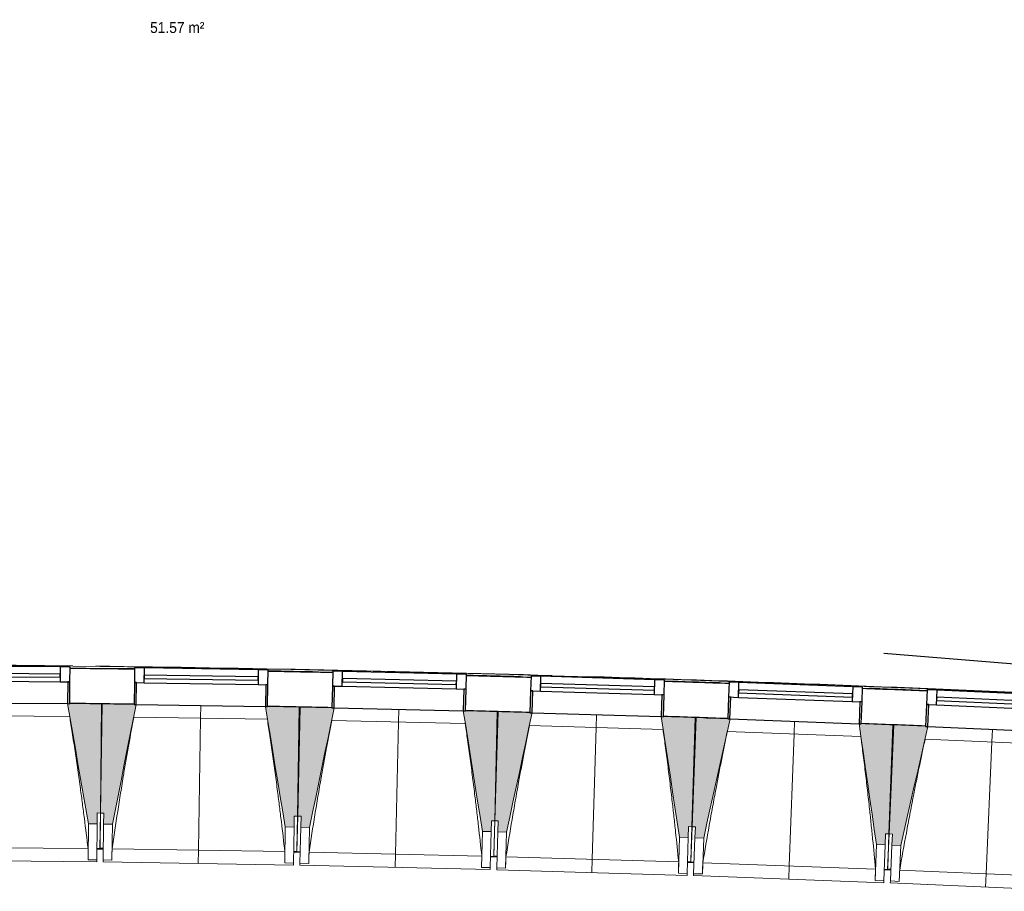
# Model space of a CAD drawing. Header units: millimetres. Extents: x -2845 to 74565, y -36590 to 13748.
# Tile 7 of 37: x 33214 to 37712, y -21391 to -17410. Entities that reach past the tile are written whole.
import ezdxf

# ---------------------------------------------------------------- set-up
doc = ezdxf.new("R2010")
doc.units = ezdxf.units.MM
for name, color, linetype, lineweight in [('A-DETL-GENF', 7, 'Continuous', 18), ('A-DOOR', 7, 'Continuous', 25), ('A-FLOR', 7, 'Continuous', 25), ('A-FLOR-HRAL', 7, 'Continuous', 18), ('A-GENM', 7, 'Continuous', 18), ('A-GLAZ', 7, 'Continuous', 25), ('ESPACE', 7, 'Continuous', 30), ('I-WALL', 7, 'Continuous', 25), ('Q-SPCQ', 7, 'Continuous', 18), ('S-BEAM', 7, 'Continuous', 18)]:
    doc.layers.add(name, color=color, linetype=linetype, lineweight=lineweight)
doc.styles.add('Arial_3', font='arial.ttf', dxfattribs={"width": 0.9, "height": 50})

# ---------------------------------------------------------------- blocks, each defined once
blk = doc.blocks.new('20_MUR PREFA_01 - MODULE_01 B-3165811-2021_015_1111_DCE_1_50_N0 FINI_CFO_CDC')
at = {"layer": 'A-GENM'}
for p, q in [((0, 722.1), (0, 661.4)), ((0, 661.4), (0, 58.5)), ((0, 0.7), (0, 58.5))]:
    blk.add_line(p, q, dxfattribs=at)
blk = doc.blocks.new('B02_DC_STR_rvt-1-2021_015_1111_DCE_1_50_N0 FINI_CFO_CDC')
at = {"layer": 'S-BEAM', "lineweight": 5, "true_color": 0x787878}
for points in [[(-19601.4, -21083.1), (-19600.9, -21033.1), (-19585.9, -21033.3), (-19581.3, -20534.5), (-19726.2, -20533.2), (-19726.2, -20533.9), (-19736.2, -20533.9), (-19641.4, -21082.8), (-19639.6, -21082.8)], [(-19531.6, -21084.2), (-19422.9, -20537.7), (-19432.8, -20537.6), (-19432.8, -20536.9), (-19577.7, -20534.6), (-19585.7, -21033.3), (-19570.7, -21033.5), (-19571.5, -21083.5), (-19540.8, -21084)], [(-18701.7, -21097.5), (-18700.9, -21047.5), (-18685.9, -21047.8), (-18677.8, -20549.1), (-18822.7, -20546.7), (-18822.7, -20547.4), (-18832.7, -20547.4), (-18741.7, -21096.9)], [(-18631, -21099.1), (-18518.5, -20553.4), (-18528.4, -20553.2), (-18528.4, -20552.5), (-18673.3, -20549.2), (-18684.8, -21047.8), (-18669.8, -21048.2), (-18670.9, -21098.2), (-18652, -21098.6)], [(-17801.2, -21118.2), (-17800, -21068.2), (-17785, -21068.6), (-17773.5, -20569.9), (-17918.4, -20566.6), (-17918.4, -20567.3), (-17928.3, -20567.3), (-17841.2, -21117.3), (-17826.8, -21117.6)], [(-17730.5, -21120.2), (-17614.2, -20575.4), (-17624.2, -20575.1), (-17624.2, -20574.4), (-17769, -20570.1), (-17784, -21068.6), (-17769, -21069.1), (-17770.5, -21119), (-17763.2, -21119.3)], [(-16900.9, -21145.1), (-16899.4, -21095.2), (-16884.4, -21095.6), (-16869.4, -20597), (-17014.2, -20592.7), (-17014.3, -20593.4), (-17024.2, -20593.4), (-16940.8, -21143.9)], [(-16830.2, -21147.7), (-16710.1, -20603.6), (-16720.1, -20603.2), (-16720.1, -20602.6), (-16864.9, -20597.2), (-16883.3, -21095.7), (-16868.3, -21096.2), (-16870.1, -21146.2), (-16868.3, -21146.2)], [(-16000.7, -21178.3), (-15998.9, -21128.3), (-15983.9, -21128.9), (-15965.5, -20630.4), (-16110.3, -20625.1), (-16110.4, -20625.8), (-16120.2, -20625.8), (-16040.7, -21176.8)], [(-15930.1, -21181.3), (-15806.3, -20638.1), (-15816.2, -20637.7), (-15816.2, -20637), (-15961, -20630.6), (-15982.8, -21128.9), (-15967.8, -21129.6), (-15970, -21179.6), (-15967.8, -21179.6)]]:
    blk.add_hatch(color=8, dxfattribs=at).paths.add_polyline_path(points)
at = {"layer": 'A-FLOR'}
for p, q in [((-19573.4, -21196.9), (-19602.4, -21196.5)), ((-19602.4, -21196.5), (-19573.4, -21196.9)), ((-19573.4, -21195.6), (-19588.4, -21195.4)), ((-18688.5, -21209.9), (-18703.5, -21209.6)), ((-18673.6, -21211.5), (-18703.5, -21210.9)), ((-18703.5, -21210.9), (-18673.6, -21211.5)), ((-17803.8, -21231.6), (-17773.9, -21232.3)), ((-17773.8, -21231.1), (-17788.8, -21230.6)), ((-16889.3, -21257.6), (-16904.2, -21257.2)), ((-16874.3, -21259.4), (-16904.2, -21258.4)), ((-16904.2, -21258.4), (-16874.3, -21259.4)), ((-15975, -21292.7), (-16004.9, -21291.5)), ((-16004.9, -21291.5), (-15975, -21292.7)), ((-15974.9, -21291.5), (-15989.9, -21290.9))]:
    blk.add_line(p, q, dxfattribs=at)
at = {"layer": 'S-BEAM'}
for p, q in [((-19581.3, -20534.5), (-19726.3, -20533.2)), ((-19585.9, -21033.3), (-19581.3, -20534.5)), ((-19577.7, -20534.6), (-19585.7, -21033.3)), ((-19432.8, -20536.9), (-19577.7, -20534.6)), ((-18677.8, -20549.1), (-18822.8, -20546.7)), ((-18685.9, -21047.8), (-18677.8, -20549.1)), ((-18673.3, -20549.2), (-18684.8, -21047.8)), ((-18528.4, -20552.5), (-18673.3, -20549.2)), ((-19726.6, -20591.7), (-20337.1, -20586)), ((-18823.5, -20605.2), (-19433.9, -20595.4)), ((-17773.5, -20569.9), (-17918.5, -20566.6)), ((-17785, -21068.6), (-17773.5, -20569.9)), ((-17769, -20570.1), (-17784, -21068.6)), ((-17624.2, -20574.4), (-17769, -20570.1)), ((-16869.4, -20597), (-17014.3, -20592.7)), ((-16884.4, -21095.6), (-16869.4, -20597)), ((-16864.9, -20597.2), (-16883.3, -21095.7)), ((-16720.1, -20602.6), (-16864.9, -20597.2)), ((-17919.6, -20625), (-18529.9, -20611)), ((-17015.8, -20651.2), (-17626.1, -20632.8)), ((-15965.5, -20630.4), (-16110.4, -20625.1)), ((-15983.9, -21128.9), (-15965.5, -20630.4)), ((-15961, -20630.6), (-15982.8, -21128.9)), ((-15816.2, -20637), (-15961, -20630.6)), ((-16112.3, -20683.5), (-16722.4, -20661)), ((-15209, -20722.2), (-15818.9, -20695.4)), ((-19601.4, -21083.1), (-19600.9, -21033.1)), ((-19600.9, -21033.1), (-19585.9, -21033.3)), ((-19588.4, -21195.4), (-19585.7, -21033.3)), ((-19585.9, -21033.3), (-19587.4, -21195.4)), ((-19585.7, -21033.3), (-19570.7, -21033.5)), ((-19570.7, -21033.5), (-19571.5, -21083.5)), ((-18701.7, -21097.5), (-18700.9, -21047.5)), ((-18700.9, -21047.5), (-18685.9, -21047.8)), ((-18688.5, -21209.9), (-18684.8, -21047.8)), ((-18685.9, -21047.8), (-18688.3, -21202.1)), ((-18684.8, -21047.8), (-18669.8, -21048.2)), ((-18669.8, -21048.2), (-18670.9, -21098.2)), ((-19641.4, -21082.8), (-19642.9, -21247)), ((-19641.4, -21082.8), (-19601.4, -21083.1)), ((-19601.4, -21083.1), (-19602.9, -21247.3)), ((-19574.2, -21247.7), (-19571.5, -21083.5)), ((-19571.5, -21083.5), (-19531.6, -21084.2)), ((-19534.2, -21248.3), (-19531.6, -21084.2)), ((-17801.2, -21118.2), (-17800, -21068.2)), ((-17800, -21068.2), (-17785, -21068.6)), ((-17788.8, -21230.6), (-17784, -21068.6)), ((-17785, -21068.6), (-17788.6, -21223.1)), ((-17784, -21068.6), (-17769, -21069.1)), ((-17769, -21069.1), (-17770.5, -21119)), ((-16900.9, -21145.1), (-16899.4, -21095.2)), ((-16899.4, -21095.2), (-16884.4, -21095.6)), ((-16889.3, -21257.6), (-16883.3, -21095.7)), ((-16884.4, -21095.6), (-16889, -21250.2)), ((-16883.3, -21095.7), (-16868.3, -21096.2)), ((-16868.3, -21096.2), (-16870.1, -21146.2)), ((-18741.7, -21096.9), (-18744.3, -21261.1)), ((-18741.7, -21096.9), (-18701.7, -21097.5)), ((-18701.7, -21097.5), (-18704.3, -21261.7)), ((-18674.7, -21262.3), (-18670.9, -21098.2)), ((-18670.9, -21098.2), (-18631, -21099.1)), ((-18634.7, -21263.2), (-18631, -21099.1)), ((-17841.2, -21117.3), (-17844.9, -21281.5)), ((-17841.2, -21117.3), (-17801.2, -21118.2)), ((-17801.2, -21118.2), (-17805, -21282.4)), ((-17775.4, -21283.2), (-17770.5, -21119)), ((-17770.5, -21119), (-17730.5, -21120.2)), ((-17735.4, -21284.4), (-17730.5, -21120.2)), ((-16000.7, -21178.3), (-15998.9, -21128.3)), ((-15998.9, -21128.3), (-15983.9, -21128.9)), ((-15989.9, -21290.9), (-15982.8, -21128.9)), ((-15983.9, -21128.9), (-15989.6, -21283.7)), ((-15982.8, -21128.9), (-15967.8, -21129.6)), ((-15967.8, -21129.6), (-15970, -21179.6)), ((-16940.8, -21143.9), (-16945.8, -21308.1)), ((-16940.8, -21143.9), (-16900.9, -21145.1)), ((-16900.9, -21145.1), (-16905.8, -21309.3)), ((-16876.2, -21310.3), (-16870.1, -21146.2)), ((-16870.1, -21146.2), (-16830.2, -21147.7)), ((-16836.2, -21311.7), (-16830.2, -21147.7)), ((-16040.7, -21176.8), (-16046.8, -21340.9)), ((-16040.7, -21176.8), (-16000.7, -21178.3)), ((-16000.7, -21178.3), (-16006.8, -21342.4)), ((-15977.2, -21343.6), (-15970, -21179.6)), ((-15970, -21179.6), (-15930.1, -21181.3)), ((-15937.3, -21345.4), (-15930.1, -21181.3)), ((-20432.1, -21188.1), (-19642.7, -21195.4)), ((-19602.4, -21197.3), (-19587.4, -21197.5)), ((-19588.4, -21197.5), (-19588.4, -21196.8)), ((-19588.4, -21197.5), (-19573.4, -21197.7)), ((-19587.4, -21196.8), (-19587.4, -21197.5)), ((-19533.1, -21196.8), (-18743.7, -21209.5)), ((-18703.5, -21211.7), (-18688.6, -21212)), ((-18688.6, -21212), (-18688.6, -21211.2)), ((-18688.6, -21212), (-18673.6, -21212.3)), ((-18633.3, -21211.7), (-17844, -21229.9)), ((-20472.9, -21248.4), (-19603, -21256.4)), ((-19642.9, -21247), (-19642.9, -21246.7)), ((-19602.9, -21247.3), (-19642.9, -21247)), ((-19602.9, -21247.3), (-19603, -21256.4)), ((-19574.3, -21256.7), (-19574.2, -21247.7)), ((-19574.3, -21256.7), (-18704.5, -21270.8)), ((-19534.2, -21248.3), (-19574.2, -21247.7)), ((-19534.2, -21248.1), (-19534.2, -21248.3)), ((-18744.3, -21261.1), (-18744.3, -21260.8)), ((-18704.3, -21261.7), (-18744.3, -21261.1)), ((-18704.3, -21261.7), (-18704.5, -21270.8)), ((-18674.9, -21271.4), (-18674.7, -21262.3)), ((-18674.9, -21271.4), (-17805.2, -21291.4)), ((-18634.7, -21263.2), (-18674.7, -21262.3)), ((-18634.7, -21263), (-18634.7, -21263.2)), ((-17803.8, -21232.4), (-17788.9, -21232.7)), ((-17788.9, -21232.8), (-17788.9, -21232)), ((-17788.9, -21232.8), (-17773.9, -21233.2)), ((-17733.6, -21232.8), (-16944.4, -21256.5)), ((-16904.3, -21259.3), (-16889.3, -21259.7)), ((-16889.3, -21259.8), (-16889.3, -21258.9)), ((-16889.3, -21259.8), (-16874.4, -21260.3)), ((-16834.1, -21260.2), (-16045.1, -21289.4)), ((-17844.9, -21281.5), (-17845, -21281.2)), ((-17805, -21282.4), (-17844.9, -21281.5)), ((-17805, -21282.4), (-17805.2, -21291.4)), ((-17775.7, -21292.2), (-17775.4, -21283.2)), ((-17775.7, -21292.2), (-16906, -21318.3)), ((-17735.4, -21284.4), (-17775.4, -21283.2)), ((-17735.4, -21284.1), (-17735.4, -21284.4)), ((-16945.8, -21308.1), (-16945.8, -21307.8)), ((-16905.8, -21309.3), (-16945.8, -21308.1)), ((-16905.8, -21309.3), (-16906, -21318.3)), ((-16876.5, -21319.3), (-16876.2, -21310.3)), ((-16876.5, -21319.3), (-16007.1, -21351.4)), ((-16836.2, -21311.7), (-16876.2, -21310.3)), ((-16836.2, -21311.5), (-16836.2, -21311.7)), ((-16005, -21292.4), (-15990, -21293)), ((-15990, -21293), (-15990, -21292.1)), ((-15990, -21293), (-15975, -21293.6)), ((-15934.8, -21293.8), (-15146, -21328.5)), ((-16046.8, -21340.9), (-16046.8, -21340.7)), ((-16006.8, -21342.4), (-16046.8, -21340.9)), ((-16006.8, -21342.4), (-16007.1, -21351.4)), ((-15977.6, -21352.6), (-15977.2, -21343.6)), ((-15977.6, -21352.6), (-15108.5, -21390.8)), ((-15937.3, -21345.4), (-15977.2, -21343.6)), ((-15937.2, -21345.1), (-15937.3, -21345.4))]:
    blk.add_line(p, q, dxfattribs=at)
at = {"layer": 'S-BEAM', "flags": 128}
for points in [[(-19736.3, -20533.1), (-19724.5, -20601.8), (-19712.6, -20670.5), (-19700.7, -20739.2), (-19688.9, -20807.9), (-19677, -20876.6), (-19665.1, -20945.3), (-19653.3, -21014.1), (-19641.4, -21082.8)], [(-19531.6, -21084.2), (-19517.9, -21015.8), (-19504.3, -20947.4), (-19490.7, -20879), (-19477.1, -20810.6), (-19463.5, -20742.2), (-19449.9, -20673.8), (-19436.3, -20605.4), (-19422.7, -20537.1)], [(-18832.8, -20546.6), (-18821.4, -20615.4), (-18810, -20684.1), (-18798.6, -20752.9), (-18787.2, -20821.7), (-18775.8, -20890.5), (-18764.4, -20959.3), (-18753, -21028.1), (-18741.7, -21096.9)], [(-18631, -21099.1), (-18616.9, -21030.8), (-18602.8, -20962.5), (-18588.7, -20894.2), (-18574.6, -20825.9), (-18560.6, -20757.6), (-18546.5, -20689.3), (-18532.4, -20621), (-18518.3, -20552.7)], [(-17928.5, -20566.3), (-17917.6, -20635.2), (-17906.7, -20704.1), (-17895.7, -20772.9), (-17884.8, -20841.8), (-17873.9, -20910.7), (-17863, -20979.6), (-17852.1, -21048.4), (-17841.2, -21117.3)], [(-17730.5, -21120.2), (-17715.9, -21052.1), (-17701.4, -20983.9), (-17686.8, -20915.7), (-17672.3, -20847.5), (-17657.7, -20779.3), (-17643.2, -20711.1), (-17628.6, -20642.9), (-17614.1, -20574.7)], [(-17024.3, -20592.4), (-17013.9, -20661.3), (-17003.5, -20730.3)], [(-16830.2, -21147.7), (-16815.1, -21079.6), (-16800.1, -21011.5), (-16785.1, -20943.4), (-16770.1, -20875.3), (-16755.1, -20807.2), (-16740, -20739.1), (-16725, -20671), (-16710, -20602.9)], [(-16120.4, -20624.7), (-16110.4, -20693.7), (-16100.5, -20762.7), (-16090.5, -20831.7), (-16080.5, -20900.8), (-16070.6, -20969.8), (-16060.6, -21038.8), (-16050.7, -21107.8), (-16040.7, -21176.8)], [(-15930.1, -21181.3), (-15914.6, -21113.3), (-15899.1, -21045.3), (-15883.6, -20977.3), (-15868.1, -20909.4), (-15852.6, -20841.4), (-15837.1, -20773.4), (-15821.6, -20705.4), (-15806.1, -20637.4)], [(-17003.4, -20730.5), (-16993, -20799.2), (-16982.6, -20868.2), (-16972.1, -20937.1), (-16961.7, -21006), (-16951.3, -21075), (-16940.8, -21143.9)], [(-19642.9, -21246.7), (-19642.9, -21236.5), (-19642.8, -21226.2), (-19642.8, -21215.9), (-19642.7, -21205.7), (-19642.7, -21195.4)], [(-19533.1, -21196.8), (-19533.3, -21207), (-19533.5, -21217.3), (-19533.7, -21227.6), (-19534, -21237.8), (-19534.2, -21248.1)], [(-18744.3, -21260.8), (-18744.2, -21250.6), (-18744.1, -21240.3), (-18744, -21230), (-18743.8, -21219.8), (-18743.7, -21209.5)], [(-18633.3, -21211.7), (-18633.6, -21221.9), (-18633.9, -21232.2), (-18634.1, -21242.5), (-18634.4, -21252.7), (-18634.7, -21263)], [(-17845, -21281.2), (-17844.8, -21270.9), (-17844.6, -21260.7), (-17844.4, -21250.4), (-17844.2, -21240.2), (-17844, -21229.9)], [(-17733.6, -21232.8), (-17734, -21243.1), (-17734.3, -21253.3), (-17734.7, -21263.6), (-17735, -21273.9), (-17735.4, -21284.1)], [(-16945.8, -21307.8), (-16945.5, -21297.6), (-16945.2, -21287.3), (-16945, -21277), (-16944.7, -21266.8), (-16944.4, -21256.5)], [(-16834.1, -21260.2), (-16834.5, -21270.5), (-16834.9, -21280.7), (-16835.4, -21291), (-16835.8, -21301.2), (-16836.2, -21311.5)], [(-16046.8, -21340.7), (-16046.5, -21330.4), (-16046.1, -21320.1), (-16045.8, -21309.9), (-16045.4, -21299.6), (-16045.1, -21289.4)], [(-15934.8, -21293.8), (-15935.3, -21304.1), (-15935.8, -21314.3), (-15936.2, -21324.6), (-15936.7, -21334.8), (-15937.2, -21345.1)]]:
    blk.add_lwpolyline(points, dxfattribs=at)
at = {"layer": 'S-BEAM'}
for points, knots in [([(-19642.7, -21195.4), (-19648.1, -21149.8), (-19656.6, -21081.4), (-19668.5, -20990.2), (-19678.4, -20916.1), (-19689.5, -20836.4), (-19702, -20751), (-19714.4, -20669.4), (-19722.8, -20616.3), (-19726.7, -20591.7)], [0, 0, 0, 0, 0.2222222, 0.3333333, 0.4444444, 0.5833333, 0.7222222, 0.8611111, 0.9816328, 0.9816328, 0.9816328, 0.9816328]), ([(-19433.8, -20595.3), (-19441.6, -20636.9), (-19453.3, -20701.1), (-19468.5, -20788.1), (-19481, -20861.8), (-19494, -20941.2), (-19512, -21054.8), (-19524.8, -21139.9), (-19533.1, -21196.8)], [0.0183454, 0.0183454, 0.0183454, 0.0183454, 0.2222222, 0.3333333, 0.4444444, 0.5833333, 0.7222222, 1, 1, 1, 1]), ([(-18743.7, -21209.5), (-18748.9, -21163.8), (-18756.9, -21095.4), (-18768.1, -21004.2), (-18777.5, -20930), (-18788.1, -20850.2), (-18799.9, -20764.8), (-18811.8, -20683), (-18819.8, -20629.9), (-18823.6, -20605.2)], [0, 0, 0, 0, 0.2222222, 0.3333333, 0.4444444, 0.5833333, 0.7222222, 0.8611111, 0.9816328, 0.9816328, 0.9816328, 0.9816328]), ([(-18529.8, -20611), (-18537.9, -20652.4), (-18550, -20716.6), (-18565.8, -20803.5), (-18578.8, -20877.1), (-18592.4, -20956.4), (-18611.2, -21069.8), (-18624.6, -21154.9), (-18633.3, -21211.7)], [0.0183454, 0.0183454, 0.0183454, 0.0183454, 0.2222222, 0.3333333, 0.4444444, 0.5833333, 0.7222222, 1, 1, 1, 1]), ([(-17844, -21229.9), (-17848.8, -21184.2), (-17856.4, -21115.7), (-17867, -21024.4), (-17875.9, -20950.1), (-17885.9, -20870.3), (-17897.1, -20784.8), (-17908.4, -20703), (-17916.1, -20649.7), (-17919.7, -20625)], [0, 0, 0, 0, 0.2222222, 0.3333333, 0.4444444, 0.5833333, 0.7222222, 0.8611111, 0.9816328, 0.9816328, 0.9816328, 0.9816328]), ([(-17625.9, -20632.8), (-17634.3, -20674.3), (-17646.9, -20738.3), (-17663.3, -20825.1), (-17676.8, -20898.6), (-17691, -20977.8), (-17710.5, -21091.1), (-17724.5, -21176.1), (-17733.6, -21232.8)], [0.0183454, 0.0183454, 0.0183454, 0.0183454, 0.2222222, 0.3333333, 0.4444444, 0.5833333, 0.7222222, 1, 1, 1, 1]), ([(-16944.4, -21256.5), (-16949, -21210.8), (-16956, -21142.2), (-16966, -21050.8), (-16974.4, -20976.6), (-16983.9, -20896.6), (-16994.5, -20811), (-17005.2, -20729.1), (-17012.5, -20675.9), (-17016, -20651.1)], [0, 0, 0, 0, 0.2222222, 0.3333333, 0.4444444, 0.5833333, 0.7222222, 0.8611111, 0.9816328, 0.9816328, 0.9816328, 0.9816328]), ([(-16722.3, -20661), (-16730.9, -20702.3), (-16743.9, -20766.3), (-16760.9, -20853), (-16775, -20926.4), (-16789.7, -21005.5), (-16810, -21118.7), (-16824.6, -21203.5), (-16834.1, -21260.2)], [0.0183454, 0.0183454, 0.0183454, 0.0183454, 0.2222222, 0.3333333, 0.4444444, 0.5833333, 0.7222222, 1, 1, 1, 1]), ([(-16045.1, -21289.4), (-16049.3, -21243.6), (-16055.9, -21175), (-16065.2, -21083.6), (-16073.1, -21009.2), (-16082, -20929.2), (-16092.1, -20843.5), (-16102.2, -20761.6), (-16109.1, -20708.3), (-16112.4, -20683.5)], [0, 0, 0, 0, 0.2222222, 0.3333333, 0.4444444, 0.5833333, 0.7222222, 0.8611111, 0.9816328, 0.9816328, 0.9816328, 0.9816328]), ([(-15818.8, -20695.4), (-15827.7, -20736.7), (-15841.2, -20800.5), (-15858.8, -20887.1), (-15873.3, -20960.4), (-15888.6, -21039.5), (-15909.7, -21152.5), (-15924.9, -21237.2), (-15934.8, -21293.8)], [0.0183454, 0.0183454, 0.0183454, 0.0183454, 0.2222222, 0.3333333, 0.4444444, 0.5833333, 0.7222222, 1, 1, 1, 1])]:
    blk.add_open_spline(points, degree=3, knots=knots, dxfattribs=at)
at = {"layer": 'S-BEAM', "color": 5, "lineweight": 25, "true_color": 0x0000ff}
for p, rotation in [((-19127.8, -20541.8), 179.0762357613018), ((-18223.4, -20559.5), 178.6789667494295), ((-17319.2, -20583.5), 178.2816977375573), ((-16415.2, -20613.8), 177.8844287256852), ((-15511.4, -20650.4), 177.4871597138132)]:
    blk.add_blockref('20_MUR PREFA_01 - MODULE_01 B-3165811-2021_015_1111_DCE_1_50_N0 FINI_CFO_CDC', p, dxfattribs=dict(at, rotation=rotation))
blk = doc.blocks.new('PRT_SIMPLE_HUI_58x68x48 - PRT_BOIS_1V_EI30_930x2040x40-552262-2021_015_1111_DCE_1_50_N0 FINI_CFO_CDC')
at = {"layer": 'A-DETL-GENF', "lineweight": 25}
h = blk.add_hatch(color=256, dxfattribs=at)
h.paths.add_polyline_path([(-483.8, -9.7), (-489.6, -8), (-508.5, -8), (-508.5, -11.5), (-502, -11.5), (-502.1, -10.2), (-505.2, -10.2), (-505.2, -9.3), (-488.4, -9.4), (-485.1, -10.6)])
h.paths.add_polyline_path([(-483.8, -9.7), (-485.1, -11.7), (-497.5, -13.2), (-500.5, -13.6), (-500.5, -14.5), (-495.9, -14.5), (-483.8, -12.8), (-483.8, -10.5)])
h = blk.add_hatch(color=256, dxfattribs=at)
h.paths.add_polyline_path([(413.8, -9.7), (413.8, -12.8), (426.2, -14.5), (430.5, -14.1), (430.4, -13.2), (425.1, -13.1), (415.1, -11.7), (414.4, -10.7)])
h.paths.add_polyline_path([(438.5, -8), (418.5, -8), (413.8, -9.7), (415.1, -10.6), (418.7, -9.3), (435.2, -9.3), (435.2, -10.2), (432, -10.5), (432, -11.5), (438.5, -11.5), (438.5, -9)])
at = {"layer": 'A-DETL-GENF'}
for p, q in [((-488.5, -8), (-508.5, -8)), ((-508.5, -8), (-508.5, -11.5)), ((-508.5, -11.5), (-502, -11.5)), ((-505.2, -10.2), (-505.2, -9.3)), ((-505.2, -9.3), (-488.7, -9.3)), ((-502, -10.2), (-505.2, -10.2)), ((-502, -11.5), (-502, -10.2)), ((-496.1, -13.2), (-500.5, -13.2)), ((-500.5, -13.2), (-500.5, -14.5)), ((-500.5, -14.5), (-496, -14.5)), ((-485.1, -11.7), (-496.1, -13.2)), ((-496, -14.5), (-483.8, -12.8)), ((-488.7, -9.3), (-485.1, -10.6)), ((-483.8, -9.7), (-488.5, -8)), ((-485.1, -10.6), (-485.1, -11.7)), ((-483.8, -12.8), (-483.8, -9.7)), ((418.5, -8), (413.8, -9.7)), ((413.8, -9.7), (413.8, -12.8)), ((413.8, -12.8), (426, -14.5)), ((415.1, -10.6), (418.7, -9.3)), ((415.1, -11.7), (415.1, -10.6)), ((426.1, -13.2), (415.1, -11.7)), ((438.5, -8), (418.5, -8)), ((418.7, -9.3), (435.2, -9.3)), ((426, -14.5), (430.5, -14.5)), ((430.5, -13.2), (426.1, -13.2)), ((430.5, -14.5), (430.5, -13.2)), ((435.2, -10.2), (432, -10.2)), ((432, -10.2), (432, -11.5)), ((432, -11.5), (438.5, -11.5)), ((435.2, -9.3), (435.2, -10.2)), ((438.5, -11.5), (438.5, -8))]:
    blk.add_line(p, q, dxfattribs=at)
at = {"layer": 'A-DOOR'}
for p, q in [((-427.1, 55), (-450.6, 55)), ((-450.6, 55), (-450.6, 54.5)), ((-450.6, 54.5), (-450.6, 50.4)), ((-427.1, 54.5), (-450.6, 54.5)), ((-450.6, 50.4), (-450.6, 43.3)), ((-427.1, 50.4), (-450.6, 50.4)), ((-319.6, 55), (-427.1, 55)), ((-427.1, 55), (-427.1, 54.5)), ((-427.1, 54.5), (-427.1, 55)), ((-427.1, 54.5), (-427.1, 50.4)), ((-319.6, 54.5), (-427.1, 54.5)), ((-427.1, 50.4), (-427.1, 54.5)), ((-427.1, 50.4), (-427.1, 43.3)), ((-319.6, 50.4), (-427.1, 50.4)), ((-427.1, 43.3), (-427.1, 50.4)), ((-319.6, 54.5), (-319.6, 55)), ((-319.6, 50.4), (-319.6, 54.5)), ((-319.6, 43.3), (-319.6, 50.4)), ((-450.6, 34), (-450.6, 43.3)), ((-450.6, 25.6), (-450.6, 34)), ((-427.1, 34), (-450.6, 34)), ((-450.6, 15.2), (-450.6, 25.6)), ((-427.1, 25.6), (-450.6, 25.6)), ((-450.6, 4.4), (-450.6, 15.2)), ((-427.1, 15.2), (-450.6, 15.2)), ((-450.6, -4), (-450.6, 4.4)), ((-450.6, 4.4), (-427.1, 4.4)), ((-427.1, 34), (-427.1, 43.3)), ((-427.1, 43.3), (-427.1, 34)), ((-427.1, 32.8), (-427.1, 34)), ((-319.6, 34), (-427.1, 34)), ((-427.1, 34), (-427.1, 25.6)), ((-427.1, 32.8), (-319.6, 32.8)), ((-427.1, 25.6), (-427.1, 15.2)), ((-427.1, 15.2), (-427.1, 4.4)), ((-427.1, 4.4), (-427.1, -4)), ((-319.6, 43.3), (-319.6, 34)), ((-319.6, 34), (-319.6, 32.8)), ((-499.5, -14.5), (-499.5, -54.5)), ((426, -14.5), (-496, -14.5)), ((-465.6, -5.5), (-465.6, -14.5)), ((-413.4, -5.5), (-465.6, -5.5)), ((-450.6, -4), (-450.6, -5)), ((-450.6, -5), (-427.1, -5)), ((-427.1, -5), (-427.1, -4)), ((-413.4, -14.5), (-413.4, -5.5)), ((430.5, -54.5), (430.5, -14.5)), ((-499.5, -54.5), (430.5, -54.5)), ((-465.6, -54.5), (-465.6, -63.5)), ((-465.6, -63.5), (-413.4, -63.5)), ((-427.1, -64), (-450.6, -64)), ((-450.6, -64), (-450.6, -65)), ((-450.6, -73.4), (-450.6, -65)), ((-450.6, -84.2), (-450.6, -73.4)), ((-427.1, -73.4), (-450.6, -73.4)), ((-450.6, -94.6), (-450.6, -84.2)), ((-450.6, -84.2), (-427.1, -84.2)), ((-427.1, -65), (-427.1, -64)), ((-427.1, -65), (-427.1, -73.4)), ((-427.1, -73.4), (-427.1, -84.2)), ((-427.1, -84.2), (-427.1, -94.6)), ((-413.4, -63.5), (-413.4, -54.5)), ((417, -54.5), (417, -977.5)), ((-450.6, -103), (-450.6, -94.6)), ((-450.6, -94.6), (-427.1, -94.6)), ((-450.6, -112.3), (-450.6, -103)), ((-450.6, -103), (-427.1, -103)), ((-450.6, -112.3), (-450.6, -119.4)), ((-450.6, -119.4), (-450.6, -123.5)), ((-450.6, -119.4), (-427.1, -119.4)), ((-450.6, -123.5), (-450.6, -124)), ((-450.6, -123.5), (-427.1, -123.5)), ((-450.6, -124), (-427.1, -124)), ((-427.1, -94.6), (-427.1, -103)), ((-427.1, -103), (-427.1, -101.8)), ((-319.6, -101.8), (-427.1, -101.8)), ((-427.1, -112.3), (-427.1, -103)), ((-427.1, -103), (-319.6, -103)), ((-427.1, -103), (-427.1, -112.3)), ((-427.1, -112.3), (-427.1, -119.4)), ((-427.1, -119.4), (-427.1, -112.3)), ((-427.1, -119.4), (-427.1, -123.5)), ((-427.1, -119.4), (-319.6, -119.4)), ((-427.1, -123.5), (-427.1, -119.4)), ((-427.1, -123.5), (-427.1, -124)), ((-427.1, -123.5), (-319.6, -123.5)), ((-427.1, -124), (-427.1, -123.5)), ((-427.1, -124), (-319.6, -124)), ((-319.6, -101.8), (-319.6, -103)), ((-319.6, -103), (-319.6, -112.3)), ((-319.6, -119.4), (-319.6, -112.3)), ((-319.6, -123.5), (-319.6, -119.4)), ((-319.6, -124), (-319.6, -123.5))]:
    blk.add_line(p, q, dxfattribs=at)
for radius, start, end in [(9.12, 160.3929, 180), (9.12, 180, 204.1792), (7.5, 360, 180), (7.5, 180, 360), (7.5, 180, 240), (7.5, 135, 165), (9.12, 111.9887, 120), (9.12, 240, 248.0113), (7.5, 91.7733, 120), (7.5, 60, 90), (7.5, 270, 0), (9.12, 60, 68.0113), (7.5, 0, 30), (9.12, 0, 24.1792)]:
    blk.add_arc((429, -65.5), radius, start, end, dxfattribs=at)
at = {"layer": 'Q-SPCQ'}
for p, q in [((430.5, -40.5), (430.5, -54.5)), ((430.5, -54.5), (403.5, -54.5))]:
    blk.add_line(p, q, dxfattribs=at)
blk = doc.blocks.new('XXX_VIDE FENETRE - 590-389517-2021_015_1111_DCE_1_50_N0 FINI_CFO_CDC')
at = {"layer": 'A-GLAZ'}
for p, q in [((-305.1, 0), (-305.1, -100)), ((-295.1, 0), (-305.1, 0)), ((295.1, 0), (-295.1, 0)), ((-295.1, -100), (-295.1, 0)), ((305.1, 0), (295.1, 0)), ((295.1, 0), (295.1, -100)), ((305.1, -100), (305.1, 0)), ((-305.1, -100), (-295.1, -100)), ((-260.1, -100), (-305.1, -100)), ((-305.1, -100), (-305.1, -167.5)), ((-260.1, -167.5), (-260.1, -100)), ((260.1, -100), (-260.1, -100)), ((260.1, -100), (260.1, -167.5)), ((305.1, -100), (260.1, -100)), ((295.1, -100), (305.1, -100)), ((305.1, -167.5), (305.1, -100)), ((-305.1, -167.5), (-260.1, -167.5)), ((-260.1, -167.5), (260.1, -167.5)), ((260.1, -167.5), (305.1, -167.5))]:
    blk.add_line(p, q, dxfattribs=at)
at = {"layer": 'A-GLAZ', "color": 173, "true_color": 0x5c63b1}
for p, q in [((260.1, -120), (-260.1, -120)), ((-260.1, -120), (-260.1, -135)), ((260.1, -135), (260.1, -120)), ((-260.1, -135), (260.1, -135))]:
    blk.add_line(p, q, dxfattribs=at)
blk = doc.blocks.new('Garde-corps - Garde-corps-505471-2021_015_1111_DCE_1_50_N0 FINI_CFO_CDC')
at = {"layer": 'A-FLOR-HRAL'}
for p, q in [((-19430.2, -20373.6), (-19589.1, -20371.5)), ((-19528.2, -20375.3), (-19538.4, -20375.2)), ((-18640.7, -20389.9), (-18648.3, -20389.7)), ((-17756.3, -20410.4), (-17767, -20410.1)), ((-16861.8, -20437.2), (-16867.8, -20437)), ((-15976.7, -20469.8), (-15983.2, -20469.6))]:
    blk.add_line(p, q, dxfattribs=at)
for radius, start, end in [(130446.8, 87.310169, 90.815427), (130448.6, 89.336655, 89.7902), (130448.6, 88.37491, 89.291333), (130439.7, 88.843215, 88.944631), (130439.7, 88.437759, 88.546818), (130448.6, 87.310907, 88.301428), (130439.7, 88.038301, 88.149006), (130439.7, 87.62141, 87.738276)]:
    blk.add_arc((-21222.6, -150801), radius, start, end, dxfattribs=at)
blk = doc.blocks.new('B02_ARC_rvt-1-2021_015_1111_DCE_1_50_N0 FINI_CFO_CDC')
at = {"layer": 'A-FLOR'}
for p, q in [((-16816.9, -20598.5), (-16761.3, -20600.5)), ((-15965.5, -20631.3), (-15961, -20631.5))]:
    blk.add_line(p, q, dxfattribs=at)
at = {"layer": 'I-WALL'}
for radius, start, end in [(130436.7, 89.212665, 89.342052), (130436.7, 88.814853, 88.944628), (130436.7, 88.41704, 88.546816), (130436.7, 88.019227, 88.149003), (130436.7, 87.621413, 87.751189), (130276.7, 89.212833, 89.34189), (130276.7, 88.81502, 88.944466), (130276.7, 88.417206, 88.546653), (130276.7, 88.019392, 88.14884), (130276.7, 87.621578, 87.751026)]:
    blk.add_arc((-21222.6, -150801), radius, start, end, dxfattribs=at)
at = {"layer": 'A-DOOR', "lineweight": 18, "rotation": 265.2586130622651}
blk.add_blockref('PRT_SIMPLE_HUI_58x68x48 - PRT_BOIS_1V_EI30_930x2040x40-552262-2021_015_1111_DCE_1_50_N0 FINI_CFO_CDC', (-14999.2, -19969.3), dxfattribs=at)
at = {"layer": 'A-FLOR-HRAL', "lineweight": 18}
blk.add_blockref('Garde-corps - Garde-corps-505471-2021_015_1111_DCE_1_50_N0 FINI_CFO_CDC', (0, 0), dxfattribs=at)
at = {"layer": 'A-GLAZ', "lineweight": 18}
for p, rotation in [((-20031.3, -20531.1), 179.4735047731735), ((-19127.8, -20542.5), 179.0762357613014), ((-18223.4, -20560.2), 178.6789667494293), ((-17319.2, -20584.2), 178.2816977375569), ((-16415.2, -20614.5), 177.8844287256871), ((-15511.4, -20651), 177.4871597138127)]:
    blk.add_blockref('XXX_VIDE FENETRE - 590-389517-2021_015_1111_DCE_1_50_N0 FINI_CFO_CDC', p, dxfattribs=dict(at, rotation=rotation))

msp = doc.modelspace()

# ---------------------------------------------------------------- block references
at = {"lineweight": 5}
for name in ['B02_DC_STR_rvt-1-2021_015_1111_DCE_1_50_N0 FINI_CFO_CDC', 'B02_ARC_rvt-1-2021_015_1111_DCE_1_50_N0 FINI_CFO_CDC']:
    msp.add_blockref(name, (53169.3, 0), dxfattribs=at)

# ---------------------------------------------------------------- texts
at = {"layer": 'ESPACE', "color": 8, "true_color": 0x808080, "insert": (33810.1, -17420.8), "char_height": 50, "width": 299.43, "attachment_point": 1, "style": 'Arial_3'}
msp.add_mtext('51.57 m²', dxfattribs=at)

doc.saveas('drawing.dxf')
